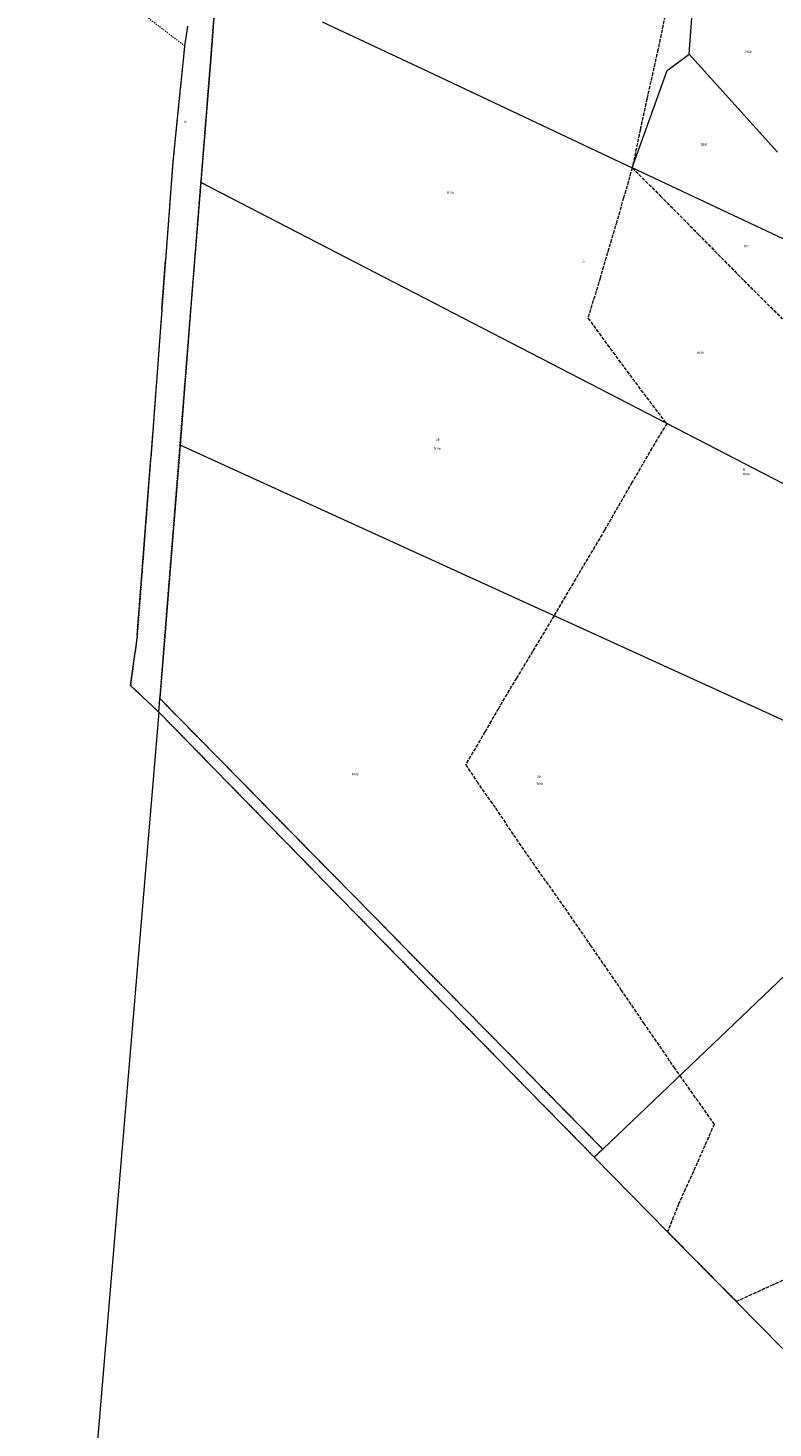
# Model space of a CAD drawing. Header units: metres. Extents: x 5549007 to 5551206, y 5955197 to 5958932.
# Tile 3 of 23: x 5549885 to 5550203, y 5956916 to 5957514. Entities that reach past the tile are written whole.
import ezdxf
from ezdxf.enums import TextEntityAlignment as Align

# ---------------------------------------------------------------- set-up
doc = ezdxf.new("R2010")
doc.units = ezdxf.units.M
for name, pattern in [('219-500', [0]), ('egkk-500', [2, 1.5, -0.5]), ('egug-500', [1, 0.5, -0.5])]:
    doc.linetypes.add(name, pattern=pattern)
doc.styles.get("Standard").update_dxf_attribs({"font": 'Working1250', "width": 0.75})

msp = doc.modelspace()

# ---------------------------------------------------------------- linework, layer by layer
at = {"layer": '217-kontur klasyfikacyjny', "color": 92, "linetype": 'egkk-500', "lineweight": 18, "flags": 128}
for points in [[(5550157.87, 5957524.84), (5550153.66, 5957504.69)], [(5550153.66, 5957504.69), (5550148.95, 5957483.7)], [(5550148.95, 5957483.7), (5550146.1, 5957470.49)], [(5550146.1, 5957470.49), (5550142.67, 5957454.23)], [(5550142.67, 5957454.23), (5550139, 5957441.38)], [(5550142.67, 5957454.23), (5550154.67, 5957442.26)], [(5550154.67, 5957442.26), (5550170.87, 5957425.9)], [(5550139, 5957441.38), (5550136.09, 5957431.37)], [(5550136.09, 5957431.37), (5550132.11, 5957417.94)], [(5550170.87, 5957425.9), (5550190.32, 5957406.09)], [(5550132.11, 5957417.94), (5550128.96, 5957407.17)], [(5550128.96, 5957407.17), (5550123.79, 5957390.1)], [(5550190.32, 5957406.09), (5550206.7, 5957389.84)], [(5550123.79, 5957390.1), (5550134.47, 5957375.44)], [(5550134.47, 5957375.44), (5550146.41, 5957359.39)], [(5550146.41, 5957359.39), (5550156.44, 5957346.15)], [(5550157.46, 5957345.09), (5550151.08, 5957334.61)], [(5550156.44, 5957346.15), (5550157.46, 5957345.09)], [(5550151.08, 5957334.61), (5550142.57, 5957319.93)], [(5550142.57, 5957319.93), (5550130.82, 5957299.52)], [(5550130.82, 5957299.52), (5550116.14, 5957274.8)], [(5550116.14, 5957274.8), (5550109.29, 5957263.08)], [(5550109.29, 5957263.08), (5550100.11, 5957247.85)], [(5550100.11, 5957247.85), (5550093.24, 5957236.45)], [(5550093.24, 5957236.45), (5550085.52, 5957223.5)], [(5550085.52, 5957223.5), (5550079.76, 5957213.47)], [(5550079.76, 5957213.47), (5550071.56, 5957199.56)], [(5550071.56, 5957199.56), (5550076.35, 5957192.25)], [(5550076.35, 5957192.25), (5550084.3, 5957180.89)], [(5550084.3, 5957180.89), (5550092.01, 5957169.46)], [(5550092.01, 5957169.46), (5550100.04, 5957157.72)], [(5550100.04, 5957157.72), (5550112.76, 5957139.88)], [(5550112.76, 5957139.88), (5550124.71, 5957122.53)], [(5550124.71, 5957122.53), (5550137.86, 5957103.42)], [(5550137.86, 5957103.42), (5550147.48, 5957089.24)], [(5550147.48, 5957089.24), (5550160.43, 5957070.39)], [(5550160.43, 5957070.39), (5550162.98, 5957066.77)], [(5550162.98, 5957066.77), (5550177.65, 5957046)], [(5550177.65, 5957046), (5550169.61, 5957027.73)], [(5550169.61, 5957027.73), (5550162.54, 5957012.23)], [(5550162.54, 5957012.23), (5550157.75, 5957000.07)], [(5550157.75, 5957000.07), (5550187.06, 5956970.43)], [(5550202.07, 5956977.27), (5550216.19, 5956983.68)], [(5550187.06, 5956970.43), (5550202.07, 5956977.27)]]:
    msp.add_lwpolyline(points, dxfattribs=at)
at = {"layer": '218-kontur użytku gruntowego', "color": 3, "linetype": 'egug-500', "lineweight": 18, "flags": 128}
for points in [[(5549962.86, 5957502.75), (5549965.48, 5957537.6)], [(5549924.96, 5957526.63), (5549951.53, 5957506.35)], [(5550157.87, 5957524.84), (5550153.66, 5957504.69)], [(5549951.53, 5957506.35), (5549950.76, 5957498.78)], [(5549958.49, 5957447.92), (5549962.86, 5957502.75)], [(5550153.66, 5957504.69), (5550148.95, 5957483.7)], [(5549950.76, 5957498.78), (5549949.12, 5957482.47)], [(5549949.12, 5957482.47), (5549946.54, 5957456.88)], [(5550148.95, 5957483.7), (5550146.1, 5957470.49)], [(5550146.1, 5957470.49), (5550142.67, 5957454.23)], [(5549946.54, 5957456.88), (5549943.4, 5957414.81)], [(5550142.67, 5957454.23), (5550139, 5957441.38)], [(5550142.67, 5957454.23), (5550154.67, 5957442.26)], [(5549954.11, 5957393.01), (5549958.49, 5957447.92)], [(5550154.67, 5957442.26), (5550170.87, 5957425.9)], [(5550139, 5957441.38), (5550136.09, 5957431.37)], [(5550136.09, 5957431.37), (5550132.11, 5957417.94)], [(5550170.87, 5957425.9), (5550190.32, 5957406.09)], [(5549943.4, 5957414.81), (5549942.39, 5957401.27)], [(5550132.11, 5957417.94), (5550128.96, 5957407.17)], [(5550128.96, 5957407.17), (5550123.79, 5957390.1)], [(5549942.39, 5957401.27), (5549941.83, 5957393.69)], [(5550190.32, 5957406.09), (5550206.7, 5957389.84)], [(5549941.83, 5957393.69), (5549938.2, 5957345.62)], [(5549949.57, 5957335.9), (5549954.11, 5957393.01)], [(5550123.79, 5957390.1), (5550134.47, 5957375.44)], [(5550134.47, 5957375.44), (5550146.41, 5957359.39)], [(5550146.41, 5957359.39), (5550156.44, 5957346.15)], [(5549938.2, 5957345.62), (5549937.04, 5957330.3)], [(5550157.46, 5957345.09), (5550151.08, 5957334.61)], [(5550156.44, 5957346.15), (5550157.46, 5957345.09)], [(5549940.98, 5957227.72), (5549949.57, 5957335.9)], [(5549937.04, 5957330.3), (5549931.34, 5957254.76)], [(5550151.08, 5957334.61), (5550142.57, 5957319.93)], [(5550142.57, 5957319.93), (5550130.82, 5957299.52)], [(5550130.82, 5957299.52), (5550116.14, 5957274.8)], [(5550116.14, 5957274.8), (5550109.29, 5957263.08)], [(5550109.29, 5957263.08), (5550100.11, 5957247.85)], [(5549931.34, 5957254.76), (5549930.38, 5957247.61)], [(5549930.38, 5957247.61), (5549928.44, 5957233.26)], [(5550100.11, 5957247.85), (5550093.24, 5957236.45)], [(5549928.44, 5957233.26), (5549940.52, 5957221.95)], [(5550093.24, 5957236.45), (5550085.52, 5957223.5)], [(5550130.08, 5957035.4), (5549940.98, 5957227.72)], [(5549940.52, 5957221.95), (5550036.18, 5957124.02)], [(5550085.52, 5957223.5), (5550079.76, 5957213.47)], [(5550079.76, 5957213.47), (5550071.56, 5957199.56)], [(5550071.56, 5957199.56), (5550076.35, 5957192.25)], [(5550076.35, 5957192.25), (5550084.3, 5957180.89)], [(5550084.3, 5957180.89), (5550092.01, 5957169.46)], [(5550092.01, 5957169.46), (5550100.04, 5957157.72)], [(5550100.04, 5957157.72), (5550112.76, 5957139.88)], [(5550112.76, 5957139.88), (5550124.71, 5957122.53)], [(5550036.18, 5957124.02), (5550126.47, 5957031.95)], [(5550124.71, 5957122.53), (5550137.86, 5957103.42)], [(5550137.86, 5957103.42), (5550147.48, 5957089.24)], [(5550147.48, 5957089.24), (5550160.43, 5957070.39)], [(5550160.43, 5957070.39), (5550162.98, 5957066.77)], [(5550162.98, 5957066.77), (5550177.65, 5957046)], [(5550177.65, 5957046), (5550169.61, 5957027.73)], [(5550126.47, 5957031.95), (5550130.08, 5957035.4)], [(5550169.61, 5957027.73), (5550162.54, 5957012.23)], [(5550162.54, 5957012.23), (5550157.75, 5957000.07)], [(5550157.75, 5957000.07), (5550187.06, 5956970.43)], [(5550202.07, 5956977.27), (5550216.19, 5956983.68)], [(5550187.06, 5956970.43), (5550202.07, 5956977.27)]]:
    msp.add_lwpolyline(points, dxfattribs=at)
at = {"layer": '219-działka ewidencyjna', "color": 7, "linetype": '219-500', "lineweight": 18, "flags": 128}
for points in [[(5549965.48, 5957537.6), (5549962.86, 5957502.75)], [(5550166.97, 5957502.78), (5550168.89, 5957527.84)], [(5549952.71, 5957514.66), (5549951.53, 5957506.35)], [(5550010.22, 5957516.55), (5550055.47, 5957495.26)], [(5549951.53, 5957506.35), (5549950.76, 5957498.78)], [(5549962.86, 5957502.75), (5549958.49, 5957447.92)], [(5550157.61, 5957495.71), (5550166.97, 5957502.78)], [(5550204.76, 5957460.96), (5550166.97, 5957502.78)], [(5549950.76, 5957498.78), (5549949.12, 5957482.47)], [(5550055.47, 5957495.26), (5550098.91, 5957474.83)], [(5550142.67, 5957454.23), (5550157.61, 5957495.71)], [(5549949.12, 5957482.47), (5549946.54, 5957456.88)], [(5550098.91, 5957474.83), (5550142.67, 5957454.23)], [(5549946.54, 5957456.88), (5549943.4, 5957414.81)], [(5550211.97, 5957421.63), (5550142.67, 5957454.23)], [(5549958.49, 5957447.92), (5549954.11, 5957393.01)], [(5550248.81, 5957297.89), (5549958.49, 5957447.92)], [(5549942.39, 5957401.27), (5549943.4, 5957414.81)], [(5549941.83, 5957393.69), (5549942.39, 5957401.27)], [(5549941.83, 5957393.69), (5549938.2, 5957345.62)], [(5549954.11, 5957393.01), (5549949.57, 5957335.9)], [(5549938.2, 5957345.62), (5549937.04, 5957330.3)], [(5549949.57, 5957335.9), (5549940.98, 5957227.72)], [(5550214.48, 5957215.13), (5549949.57, 5957335.9)], [(5549931.34, 5957254.76), (5549937.04, 5957330.3)], [(5549931.34, 5957254.76), (5549930.38, 5957247.61)], [(5549928.44, 5957233.26), (5549930.38, 5957247.61)], [(5549940.52, 5957221.95), (5549928.44, 5957233.26)], [(5549940.52, 5957221.95), (5549940.98, 5957227.72)], [(5550130.08, 5957035.4), (5549940.98, 5957227.72)], [(5549940.52, 5957221.95), (5549921.93, 5957000.73)], [(5550036.18, 5957124.02), (5549940.52, 5957221.95)], [(5550254.84, 5957154.35), (5550130.08, 5957035.4)], [(5550126.47, 5957031.95), (5550036.18, 5957124.02)], [(5550126.47, 5957031.95), (5550130.08, 5957035.4)], [(5550157.75, 5957000.07), (5550126.47, 5957031.95)], [(5549921.93, 5957000.73), (5549884.65, 5956557.31)], [(5550206.88, 5956950.38), (5550157.75, 5957000.07)]]:
    msp.add_lwpolyline(points, dxfattribs=at)

# ---------------------------------------------------------------- texts
at = {"layer": '209-oznaczenie konturu klasyfikacyjnego', "color": 92, "linetype": 'CONTINUOUS', "lineweight": 18, "width": 0.79}
for s, p in [('RIVa', (5550063.58, 5957443.18)), ('RV', (5550190.39, 5957420.24)), ('RIVb', (5550170.37, 5957374.81)), ('RIVa', (5550057.88, 5957333.89)), ('RIVa', (5550022.86, 5957194.89)), ('RIVb', (5550101.55, 5957190.84))]:
    msp.add_text(s, height=1, dxfattribs=at).set_placement(p)
msp.add_text('RIVb', height=1, dxfattribs=at).set_placement((5550189.93, 5957323.93), align=Align.TOP_LEFT)
at = {"layer": '210-oznaczenie konturu użytku gruntowego', "color": 3, "linetype": 'CONTINUOUS', "lineweight": 18, "width": 0.79}
for s, p in [('dr', (5549951.23, 5957473.28)), ('R', (5550189.93, 5957324.83))]:
    msp.add_text(s, height=1, dxfattribs=at).set_placement(p)
at = {"layer": '211-numer działki ewidencyjnej', "color": 7, "linetype": 'CONTINUOUS', "lineweight": 18, "width": 0.79}
for s, p in [('26/9', (5550191.02, 5957503.18)), ('26/8', (5550171.96, 5957463.69)), ('27', (5550121.24, 5957413.78)), ('28', (5550058.89, 5957337.8)), ('29', (5550102.04, 5957193.81))]:
    msp.add_text(s, height=1, dxfattribs=at).set_placement(p)

doc.saveas('drawing.dxf')
